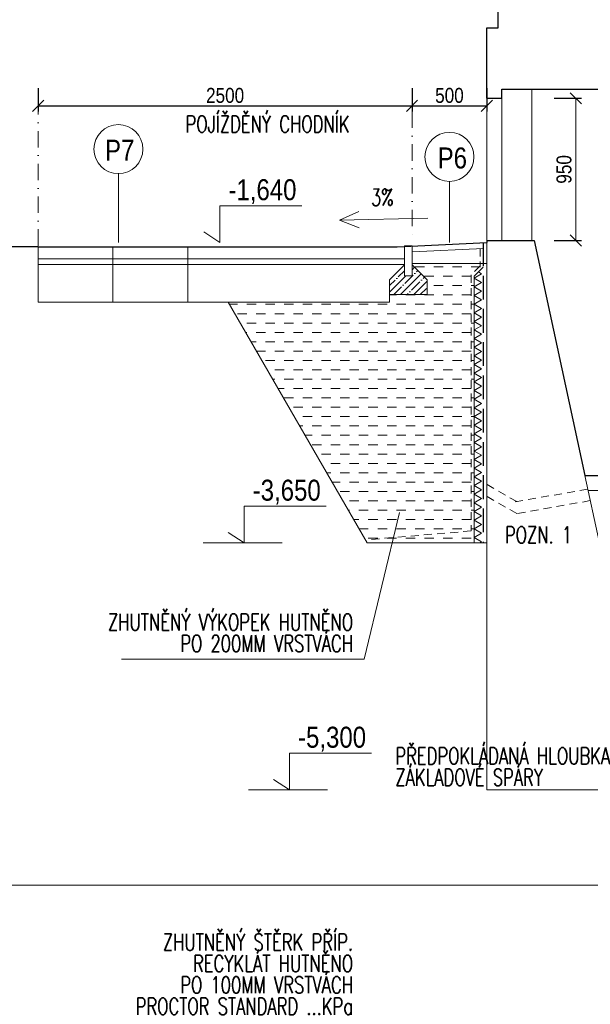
# Model space of a CAD drawing. Header units: millimetres. Extents: x -300958 to -108039, y 30118 to 292543.
# Tile 6 of 256: x -236331 to -232516, y 37637 to 44214. Entities that reach past the tile are written whole.
import ezdxf

# ---------------------------------------------------------------- set-up
doc = ezdxf.new("R2010")
doc.units = ezdxf.units.MM
doc.header["$MEASUREMENT"] = 0
for name, pattern in [('DGN Style 2', [879.857395, 527.914437, -351.942958]), ('DGN Style 3', [888.558256, 634.684469, -253.873788]), ('DGN Style 4', [1094.119168, 546.717885, -273.358943, 0.683397, -273.358943])]:
    doc.linetypes.add(name, pattern=pattern)
doc.layers.get('0').update_dxf_attribs({"lineweight": 13})
doc.layers.get('Defpoints').update_dxf_attribs({"color": 3, "lineweight": 13})
for name, color, linetype, lineweight in [('dims', 7, 'Continuous', 9), ('legenda', 7, 'Continuous', 13), ('Materiály', 1, 'Continuous', 13), ('navrh', 1, 'Continuous', 9), ('popis', 7, 'Continuous', 9), ('RAMECEK', 7, 'Continuous', 0), ('tenka', 7, 'Continuous', 13), ('výškové kóty', 7, 'Continuous', 13), ('walls', 7, 'Continuous', 13)]:
    doc.layers.add(name, color=color, linetype=linetype, lineweight=lineweight)
doc.styles.add('STYLE-0', font='ARIALN.TTF')
doc.styles.add('Style-Arial', font='arial.ttf')
doc.dimstyles.new('arch', dxfattribs={"dimscale": 50, "dimtxt": 2.5, "dimasz": 2.5, "dimexe": 1.25, "dimexo": 0.9, "dimtad": 1, "dimdec": 0, "dimtxsty": 'STYLE-0', "dimblk": 'ARCHTICK', "dimcen": 2.5, "dimadec": 0, "dimazin": 0, "dimtfac": 1, "dimtdec": 0, "dimtmove": 2, "dimatfit": 3, "dimldrblk": 'ARCHTICK', "dimfxl": 0, "dimarcsym": 0})

# ---------------------------------------------------------------- blocks, each defined once
blk = doc.blocks.new('_ArchTick')
at = {"color": 0, "linetype": 'ByBlock', "flags": 128}
blk.add_lwpolyline([(-0.5, -0.5), (0.5, 0.5)], dxfattribs=at)
blk = doc.blocks.new('*D824')
at = {"layer": 'Defpoints', "color": 0, "linetype": 'Continuous'}
for p in [(-232832.5, 43688.8), (-232833, 42738.8), (-232613, 42738.8)]:
    blk.add_point(p, dxfattribs=at)
at = {"layer": 'dims', "color": 0, "linetype": 'Continuous', "lineweight": -2}
for p, q in [((-232757.5, 43688.8), (-232575.5, 43688.8)), ((-232758, 42738.8), (-232575.5, 42738.8))]:
    blk.add_line(p, q, dxfattribs=at)
at = {"layer": 'dims', "linetype": 'Continuous', "lineweight": 0}
blk.add_line((-232613, 43688.8), (-232613, 42738.8), dxfattribs=at)
at = {"layer": 'dims', "linetype": 'Continuous', "lineweight": 0, "xscale": 75, "yscale": 75, "zscale": 75}
for p, rotation in [((-232613, 43688.8), 90), ((-232613, 42738.8), 270)]:
    blk.add_blockref('_ArchTick', p, dxfattribs=dict(at, rotation=rotation))
at = {"layer": 'dims', "color": 0, "linetype": 'Continuous', "insert": (-232691.3, 43213.8), "char_height": 100, "attachment_point": 5, "rotation": 90, "style": 'STYLE-0'}
blk.add_mtext('950', dxfattribs=at)
blk = doc.blocks.new('*D869')
at = {"layer": 'Defpoints', "color": 0, "linetype": 'Continuous'}
for p in [(-233707.6, 43831.4), (-233207.6, 43831.4), (-233207.6, 43637.7)]:
    blk.add_point(p, dxfattribs=at)
at = {"layer": 'dims', "color": 0, "linetype": 'Continuous', "lineweight": -2}
for p, q in [((-233707.6, 43756.4), (-233707.6, 43600.2)), ((-233207.6, 43756.4), (-233207.6, 43600.2)), ((-233707.6, 43637.7), (-233207.6, 43637.7))]:
    blk.add_line(p, q, dxfattribs=at)
at = {"layer": 'dims', "color": 0, "linetype": 'Continuous', "lineweight": -2, "xscale": 75, "yscale": 75, "zscale": 75, "rotation": 180}
blk.add_blockref('_ArchTick', (-233707.6, 43637.7), dxfattribs=at)
at = {"layer": 'dims', "color": 0, "linetype": 'Continuous', "lineweight": -2, "xscale": 75, "yscale": 75, "zscale": 75}
blk.add_blockref('_ArchTick', (-233207.6, 43637.7), dxfattribs=at)
at = {"layer": 'dims', "color": 0, "linetype": 'Continuous', "insert": (-233457.6, 43707.5), "char_height": 100, "attachment_point": 5, "style": 'STYLE-0'}
blk.add_mtext('500', dxfattribs=at)
blk = doc.blocks.new('*D870')
at = {"layer": 'Defpoints', "color": 0, "linetype": 'Continuous'}
for p in [(-236207.6, 43831.4), (-233707.6, 43831.4), (-233707.6, 43637.7)]:
    blk.add_point(p, dxfattribs=at)
at = {"layer": 'dims', "color": 0, "linetype": 'Continuous', "lineweight": -2}
for p, q in [((-236207.6, 43756.4), (-236207.6, 43600.2)), ((-233707.6, 43756.4), (-233707.6, 43600.2)), ((-236207.6, 43637.7), (-233707.6, 43637.7))]:
    blk.add_line(p, q, dxfattribs=at)
at = {"layer": 'dims', "color": 0, "linetype": 'Continuous', "lineweight": -2, "xscale": 75, "yscale": 75, "zscale": 75, "rotation": 180}
blk.add_blockref('_ArchTick', (-236207.6, 43637.7), dxfattribs=at)
at = {"layer": 'dims', "color": 0, "linetype": 'Continuous', "lineweight": -2, "xscale": 75, "yscale": 75, "zscale": 75}
blk.add_blockref('_ArchTick', (-233707.6, 43637.7), dxfattribs=at)
at = {"layer": 'dims', "color": 0, "linetype": 'Continuous', "insert": (-234957.6, 43707.5), "char_height": 100, "attachment_point": 5, "style": 'STYLE-0'}
blk.add_mtext('2500', dxfattribs=at)

msp = doc.modelspace()

# ---------------------------------------------------------------- hatches: boundary and pattern name
at = {"layer": 'Materiály', "linetype": 'Continuous'}
h = msp.add_hatch(dxfattribs=at)
h.set_pattern_fill('AR-SAND', color=256, scale=25, style=0)
h.set_pattern_definition([(37.5, (0, 0), (-1.574834, 48.170594), [0, -38, 0, -42.5, 0, -40.625]), (7.5, (0, 0), (44.244418, 70.553652), [0, -20.5, 0, -34.25, 0, -13.125]), (327.5, (-30.75, 0), (77.8535465, 0.141476), [0, -12.5, 0, -45, 0, -58.75]), (317.5, (-30.75, 0), (75.153165, 21.94189), [0, -6.25, 0, -29.5, 0, -33.75])])
h.paths.add_polyline_path([(-219232.6, 40918.8), (-222367.6, 40918.8), (-222367.6, 40798.8), (-219232.6, 40798.8)])
h.paths.add_polyline_path([(-222367.6, 40918.8), (-222542.6, 40918.8), (-222542.6, 40818.8), (-222898.7, 40818.8), (-222898.7, 40798.8), (-222367.6, 40798.8)])
h.paths.add_polyline_path([(-222898.7, 40818.8), (-226502.6, 40818.8), (-226502.6, 40718.8), (-223662.6, 40718.8), (-223662.6, 40798.8), (-222928.9, 40798.8)])
h.paths.add_polyline_path([(-222898.7, 40818.8), (-222928.9, 40798.8), (-222898.7, 40798.8)], flags=17)
h.paths.add_polyline_path([(-226502.6, 40818.8), (-229732.6, 40818.8), (-229732.6, 40718.8), (-226502.6, 40718.8)])
h.paths.add_polyline_path([(-229732.6, 40818.8), (-229982.6, 40818.8), (-229982.6, 40718.8), (-229732.6, 40718.8)])
h.paths.add_polyline_path([(-228618.5, 40586.4), (-228618.5, 40820.6), (-228466.4, 40820.6), (-228466.4, 40586.4)], flags=9)
h.paths.add_polyline_path([(-218115.5, 46156.5), (-218115.5, 46451.1), (-217963.3, 46451.1), (-217963.3, 46156.5)], flags=9)
h.paths.add_polyline_path([(-217865.5, 49448.5), (-217865.5, 49799.1), (-217713.3, 49799.1), (-217713.3, 49448.5)], flags=9)
h.paths.add_polyline_path([(-218115.5, 42671.5), (-218115.5, 42966.1), (-217963.3, 42966.1), (-217963.3, 42671.5)], flags=9)
h.paths.add_polyline_path([(-218115.5, 40575.3), (-218115.5, 40862.2), (-217963.3, 40862.2), (-217963.3, 40575.3)], flags=9)
h.paths.add_polyline_path([(-218136.8, 39800.3), (-218136.8, 40031.2), (-217984.6, 40031.2), (-217984.6, 39800.3)], flags=9)
h.paths.add_polyline_path([(-227176.8, 42400.8), (-227176.8, 42696.8), (-227024.7, 42696.8), (-227024.7, 42400.8)], flags=9)
h.paths.add_polyline_path([(-228618.5, 42400.8), (-228618.5, 42696.8), (-228466.4, 42696.8), (-228466.4, 42400.8)], flags=9)
h.paths.add_polyline_path([(-225570.1, 42355.8), (-225570.1, 42651.8), (-225418, 42651.8), (-225418, 42355.8)], flags=9)
h.paths.add_polyline_path([(-228618.5, 40138.1), (-228618.5, 40369), (-228466.4, 40369), (-228466.4, 40138.1)], flags=9)
h.paths.add_polyline_path([(-223678.5, 45816.5), (-223678.5, 46111.1), (-223526.3, 46111.1), (-223526.3, 45816.5)], flags=9)
h.paths.add_polyline_path([(-223678.5, 42455.8), (-223678.5, 42751.8), (-223526.3, 42751.8), (-223526.3, 42455.8)], flags=9)
h.paths.add_polyline_path([(-223678.5, 44036.7), (-223678.5, 44270.9), (-223526.3, 44270.9), (-223526.3, 44036.7)], flags=9)
h.paths.add_polyline_path([(-223678.5, 41315.7), (-223678.5, 41549.9), (-223526.3, 41549.9), (-223526.3, 41315.7)], flags=9)
h.paths.add_polyline_path([(-227074.3, 39380.3), (-227074.3, 39611.2), (-226922.2, 39611.2), (-226922.2, 39380.3)], flags=9)
h.paths.add_polyline_path([(-225483.3, 56100.3), (-224845.8, 56100.3), (-224845.8, 55862), (-225483.3, 55862)], flags=9)
h.paths.add_polyline_path([(-217799.5, 56100.3), (-217162, 56100.3), (-217162, 55862), (-217799.5, 55862)], flags=9)
h.paths.add_polyline_path([(-222994.5, 41275.8), (-222724.1, 41320.6), (-222749.2, 41471.7), (-223019.5, 41426.9)], flags=9)
h.paths.add_polyline_path([(-224212.8, 59339.5), (-222728.2, 59339.5), (-222728.2, 58991.3), (-224212.8, 58991.3)], flags=9)
h.paths.add_polyline_path([(-230100.7, 59346.6), (-228890.4, 59346.6), (-228890.3, 58998.4), (-230100.7, 58998.4)], flags=9)
h.paths.add_polyline_path([(-227728.3, 39096.1), (-227216.5, 39096.1), (-227216.5, 38857.8), (-227728.3, 38857.8)], flags=9)
h.paths.add_polyline_path([(-229521.5, 42668.8), (-228646.4, 42668.8), (-228646.4, 42177.8), (-229521.5, 42177.8)], flags=9)
h.paths.add_polyline_path([(-229322, 39948.7), (-228810.3, 39948.7), (-228810.3, 39710.5), (-229322, 39710.5)], flags=9)
h.paths.add_polyline_path([(-229285, 39872.4), (-227602.3, 39872.5), (-227602.3, 39524.3), (-229285, 39524.3)], flags=9)
h.paths.add_polyline_path([(-231871.2, 39605.7), (-230192.3, 39605.7), (-230192.3, 38829), (-231871.2, 38829)], flags=9)
h.paths.add_polyline_path([(-229212.6, 39430.4), (-228112.8, 39430.4), (-228112.8, 38939.4), (-229212.6, 38939.4)], flags=9)
h.paths.add_polyline_path([(-233846.9, 39398.6), (-232194.7, 39398.7), (-232194.7, 39050.5), (-233846.9, 39050.5)], flags=9)
h.paths.add_polyline_path([(-229098.4, 54999.1), (-228349.1, 54999.2), (-228349.1, 54793.9), (-229098.4, 54793.8)], flags=9)
h.paths.add_polyline_path([(-229098.4, 55194.7), (-228379.6, 55194.8), (-228379.6, 54989.5), (-229098.4, 54989.4)], flags=9)
h.paths.add_polyline_path([(-211403.8, 40426), (-207613.8, 40426), (-207613.8, 40280), (-211403.8, 40280)], flags=9)
h.paths.add_polyline_path([(-206340.2, 40408.8), (-205613.8, 40408.8), (-205613.8, 40276.4), (-206340.2, 40276.4)], flags=9)
h.paths.add_polyline_path([(-211944.7, 52318), (-208955.3, 52318), (-208955.3, 52112.7), (-211944.6, 52112.6)], flags=9)
h.paths.add_polyline_path([(-212402.3, 52316.9), (-212270.1, 52316.9), (-212270.1, 52111.6), (-212402.3, 52111.6)], flags=9)
h.paths.add_polyline_path([(-212399.3, 52662.7), (-210098.7, 52662.9), (-210098.7, 52433.7), (-212399.3, 52433.6)], flags=9)
h.paths.add_polyline_path([(-220630.7, 56606.8), (-220295.6, 56606.8), (-220295.6, 56393.9), (-220630.7, 56393.9)], flags=9)
h.paths.add_polyline_path([(-223459.2, 56606.8), (-223124.1, 56606.8), (-223124.1, 56393.9), (-223459.2, 56393.9)], flags=9)
h.paths.add_polyline_path([(-227896.5, 56606.8), (-227561.4, 56606.8), (-227561.4, 56393.9), (-227896.5, 56393.9)], flags=9)
h.paths.add_polyline_path([(-212960.2, 39626), (-207707.7, 39626), (-207707.7, 39449.1), (-212960.2, 39449.1)], flags=9)
h.paths.add_polyline_path([(-224446.6, 39806.1), (-223934.8, 39806.1), (-223934.8, 39567.8), (-224446.6, 39567.8)], flags=9)
h.paths.add_polyline_path([(-232371.6, 57607.3), (-232121.2, 57607.3), (-232121.2, 57392.4), (-232371.6, 57392.4)], flags=9)
h.paths.add_polyline_path([(-222875.9, 40785.2), (-222364.2, 40785.2), (-222364.2, 40546.9), (-222875.9, 40546.9)], flags=9)
h.paths.add_polyline_path([(-222765.6, 57706.6), (-222510.3, 57706.6), (-222510.3, 57493.7), (-222765.6, 57493.7)], flags=9)
h.paths.add_polyline_path([(-219976.4, 54526.6), (-219743.2, 54526.6), (-219743.2, 54316.1), (-219976.4, 54316.1)], flags=9)
h.paths.add_polyline_path([(-234807.9, 41176.1), (-234296.1, 41176.1), (-234296.1, 40937.8), (-234807.9, 40937.8)], flags=9)
h.paths.add_polyline_path([(-230316.5, 54706.6), (-230083.2, 54706.6), (-230083.2, 54496.1), (-230316.5, 54496.1)], flags=9)
h.paths.add_polyline_path([(-222765.6, 54656.6), (-222532.4, 54656.6), (-222532.4, 54446.1), (-222765.6, 54446.1)], flags=9)
h.paths.add_polyline_path([(-225469.3, 51678), (-224951.4, 50215.3), (-225305.9, 50089.8), (-225823.8, 51552.5)], flags=9)
h.paths.add_polyline_path([(-224953.9, 47502.8), (-223579.2, 46845.2), (-223741.5, 46506), (-225116.2, 47163.6)], flags=9)
h.paths.add_polyline_path([(-222744.2, 58941.1), (-222105.4, 58941.1), (-222105.4, 58702.8), (-222744.2, 58702.8)], flags=9)
h.paths.add_polyline_path([(-215943.5, 44706.8), (-214705.1, 44706.8), (-214705.1, 44492), (-215943.5, 44492)], flags=9)
h.paths.add_polyline_path([(-215922.4, 44486.1), (-215410.6, 44486.1), (-215410.6, 44247.8), (-215922.4, 44247.8)], flags=9)
h.paths.add_polyline_path([(-212583.5, 43296.6), (-206340.8, 43296.8), (-206340.8, 43091.4), (-212583.5, 43091.3)], flags=9)
h.paths.add_polyline_path([(-211884.3, 45150.9), (-210798.1, 45150.9), (-210798.1, 45035.8), (-211884.3, 45035.8)], flags=9)
h.paths.add_polyline_path([(-212583.9, 41696.2), (-208047.8, 41696.2), (-208047.8, 41490.9), (-212583.9, 41490.8)], flags=9)
h.paths.add_polyline_path([(-212583.9, 41890.3), (-205727.7, 41890.4), (-205727.7, 41685.1), (-212583.9, 41684.9)], flags=9)
h.paths.add_polyline_path([(-212583.5, 42083.9), (-206291.2, 42084.1), (-206291.2, 41878.7), (-212583.5, 41878.6)], flags=9)
h.paths.add_polyline_path([(-212583.5, 42298.8), (-205719.8, 42298.9), (-205719.8, 42093.6), (-212583.5, 42093.5)], flags=9)
h.paths.add_polyline_path([(-212583.5, 42498.8), (-206659.3, 42498.9), (-206659.3, 42293.6), (-212583.5, 42293.5)], flags=9)
h.paths.add_polyline_path([(-212583.5, 42698.8), (-205800.6, 42698.9), (-205800.6, 42493.6), (-212583.5, 42493.5)], flags=9)
h.paths.add_polyline_path([(-212583.5, 42898.8), (-205891.3, 42898.9), (-205891.3, 42693.6), (-212583.5, 42693.5)], flags=9)
h.paths.add_polyline_path([(-212583.5, 43098.8), (-205573.6, 43098.9), (-205573.6, 42893.6), (-212583.5, 42893.5)], flags=9)
h.paths.add_polyline_path([(-212573.1, 43911), (-210695.1, 43911.1), (-210695.1, 43682), (-212573.1, 43681.8)], flags=9)
h.paths.add_polyline_path([(-212583.5, 43499), (-205582.7, 43499.1), (-205582.7, 43293.8), (-212583.5, 43293.6)], flags=9)
h.paths.add_polyline_path([(-212583.5, 43699), (-205754.1, 43699.1), (-205754.1, 43493.8), (-212583.5, 43493.6)], flags=9)
h.paths.add_polyline_path([(-211884, 46664.7), (-211108, 46664.7), (-211108, 46549.6), (-211884, 46549.6)], flags=9)
h.paths.add_polyline_path([(-211884.1, 46291), (-211034.2, 46291), (-211034.2, 46158.3), (-211884.1, 46158.3)], flags=9)
h.paths.add_polyline_path([(-211884.3, 45632.8), (-209796.3, 45632.8), (-209796.3, 45335.4), (-211884.3, 45335.4)], flags=9)
h.paths.add_polyline_path([(-211884.2, 46006.5), (-210395.8, 46006.5), (-210395.8, 45729.8), (-211884.2, 45729.8)], flags=9)
h.paths.add_polyline_path([(-211884, 47038.4), (-210639, 47038.4), (-210639, 46905.7), (-211884, 46905.7)], flags=9)
h.paths.add_polyline_path([(-212528.4, 47501.1), (-210602.8, 47501.2), (-210602.8, 47272), (-212528.4, 47271.9)], flags=9)
h.paths.add_polyline_path([(-234504.8, 39526.1), (-233993, 39526.1), (-233993, 39287.8), (-234504.8, 39287.8)], flags=9)
h.paths.add_polyline_path([(-233114.3, 40874.9), (-232589.7, 40874.9), (-232589.7, 40669.5), (-233114.3, 40669.5)], flags=9)
h.paths.add_polyline_path([(-225389.8, 39975.2), (-224878.1, 39975.2), (-224878.1, 39736.9), (-225389.8, 39736.9)], flags=9)
h.paths.add_polyline_path([(-220079.8, 40765.2), (-219568, 40765.2), (-219568, 40526.9), (-220079.8, 40526.9)], flags=9)
h.paths.add_polyline_path([(-228214.4, 39945.2), (-227702.6, 39945.2), (-227702.6, 39706.9), (-228214.4, 39706.9)], flags=9)
h.paths.add_polyline_path([(-229353, 46153.4), (-229129.3, 46153.4), (-229129.3, 45948.1), (-229353, 45948.1)], flags=9)
h.paths.add_polyline_path([(-229101.5, 45719.1), (-226775, 45719), (-226775, 45513.7), (-229101.5, 45513.8)], flags=9)
h.paths.add_polyline_path([(-229112.9, 46370.7), (-226775, 46370.6), (-226775, 46165.3), (-229112.9, 46165.3)], flags=9)
h.paths.add_polyline_path([(-215953.6, 41926.8), (-214723.9, 41926.8), (-214723.9, 41712), (-215953.6, 41712)], flags=9)
h.paths.add_polyline_path([(-215963.8, 41706.1), (-215452, 41706.1), (-215452, 41467.8), (-215963.8, 41467.8)], flags=9)
h.paths.add_polyline_path([(-234012.5, 43127.9), (-233811.8, 43132.3), (-233807.3, 42927), (-234008, 42922.6)], flags=9)
h.paths.add_polyline_path([(-235655.8, 43597.5), (-234388.3, 43597.6), (-234388.3, 43392.2), (-235655.8, 43392.2)], flags=9)
h.paths.add_polyline_path([(-234259.8, 56606.8), (-233693.9, 56606.8), (-233693.9, 56358.2), (-234259.8, 56358.2)], flags=9)
h.paths.add_polyline_path([(-234259.8, 56386.1), (-233622.3, 56386.1), (-233622.3, 56147.8), (-234259.8, 56147.8)], flags=9)
h.paths.add_polyline_path([(-233571.2, 43395.1), (-233325, 43395.1), (-233325, 43182.1), (-233571.2, 43182.1)], flags=9)
h.paths.add_polyline_path([(-218007.4, 61282.7), (-217166.6, 61282.7), (-217166.6, 60934.5), (-218007.4, 60934.5)], flags=9)
h.paths.add_polyline_path([(-224774, 61282.7), (-223933.3, 61282.7), (-223933.3, 60934.5), (-224774, 60934.5)], flags=9)
h.paths.add_polyline_path([(-234075.4, 44078.9), (-233813.7, 44078.9), (-233813.7, 43873.6), (-234075.4, 43873.6)], flags=9)
h.paths.add_polyline_path([(-234075.4, 44296.1), (-233889.9, 44296.1), (-233889.9, 44090.7), (-234075.4, 44090.7)], flags=9)
h.paths.add_polyline_path([(-235655.8, 44078.9), (-234289.3, 44078.9), (-234289.3, 43873.6), (-235655.8, 43873.6)], flags=9)
h.paths.add_polyline_path([(-235655.8, 44296.1), (-234194, 44296.1), (-234194, 44090.8), (-235655.8, 44090.7)], flags=9)
h.paths.add_polyline_path([(-234075.4, 44513.3), (-233889.9, 44513.3), (-233889.9, 44307.9), (-234075.4, 44307.9)], flags=9)
h.paths.add_polyline_path([(-235655.8, 44513.3), (-234681.7, 44513.3), (-234681.7, 44308), (-235655.8, 44307.9)], flags=9)
h.paths.add_polyline_path([(-235785.4, 44866.2), (-235539.2, 44866.2), (-235539.2, 44656.2), (-235785.4, 44656.2)], flags=9)
h.paths.add_polyline_path([(-228354.8, 46805), (-226775, 46805), (-226775, 46599.7), (-228354.8, 46599.7)], flags=9)
h.paths.add_polyline_path([(-229240.8, 46805), (-229127.6, 46805), (-229127.6, 46599.7), (-229240.8, 46599.7)], flags=9)
h.paths.add_polyline_path([(-226873.1, 47320.6), (-226627.7, 47320.6), (-226627.7, 47110), (-226873.1, 47110)], flags=9)
h.paths.add_polyline_path([(-229278.9, 47022.2), (-229127.6, 47022.2), (-229127.6, 46816.8), (-229278.9, 46816.8)], flags=9)
h.paths.add_polyline_path([(-229379.6, 45936.2), (-229129.3, 45936.2), (-229129.3, 45730.9), (-229379.6, 45730.9)], flags=9)
h.paths.add_polyline_path([(-227878.6, 45936.3), (-226775, 45936.2), (-226775, 45730.9), (-227878.6, 45730.9)], flags=9)
h.paths.add_polyline_path([(-227124.3, 46153.4), (-226775, 46153.4), (-226775, 45948.1), (-227124.3, 45948.1)], flags=9)
h.paths.add_polyline_path([(-228236.7, 46587.8), (-226775, 46587.8), (-226775, 46382.5), (-228236.7, 46382.5)], flags=9)
h.paths.add_polyline_path([(-229036.1, 45501.9), (-226778.1, 45501.9), (-226778.1, 45296.6), (-229036.1, 45296.5)], flags=9)
h.paths.add_polyline_path([(-229017.4, 45284.7), (-226805.2, 45284.7), (-226805.2, 45079.4), (-229017.4, 45079.3)], flags=9)
h.paths.add_polyline_path([(-229377.9, 45284.7), (-229127.6, 45284.7), (-229127.6, 45079.3), (-229377.9, 45079.3)], flags=9)
h.paths.add_polyline_path([(-229377.9, 45501.9), (-229127.6, 45501.9), (-229127.6, 45296.5), (-229377.9, 45296.5)], flags=9)
h.paths.add_polyline_path([(-229236.9, 46587.8), (-229127.6, 46587.8), (-229127.6, 46382.5), (-229237, 46382.5)], flags=9)
h.paths.add_polyline_path([(-229240.8, 45719), (-229127.6, 45719), (-229127.6, 45513.7), (-229240.8, 45513.7)], flags=9)
h.paths.add_polyline_path([(-228709.1, 47022.2), (-226775, 47022.2), (-226775, 46816.8), (-228709.1, 46816.9)], flags=9)
h.paths.add_polyline_path([(-229377.9, 46370.6), (-229127.6, 46370.6), (-229127.6, 46165.3), (-229377.9, 46165.3)], flags=9)
h.paths.add_polyline_path([(-230281.6, 41946.8), (-230036.3, 41946.8), (-230036.3, 41736.3), (-230281.6, 41736.3)], flags=9)
h.paths.add_polyline_path([(-225071.7, 42046.8), (-224825.5, 42046.8), (-224825.5, 41833.9), (-225071.7, 41833.9)], flags=9)
h.paths.add_polyline_path([(-216440.4, 57388.8), (-215794, 57388.8), (-215794, 57183.5), (-216440.4, 57183.5)], flags=9)
h.paths.add_polyline_path([(-218704.2, 59776.1), (-218066.7, 59776.1), (-218066.7, 59537.8), (-218704.2, 59537.8)], flags=9)
h.paths.add_polyline_path([(-227540.8, 61663.4), (-226903.3, 61663.4), (-226903.3, 61425.1), (-227540.8, 61425.1)], flags=9)
h.paths.add_polyline_path([(-230082.8, 61183.8), (-229445.3, 61183.8), (-229445.3, 60945.5), (-230082.8, 60945.5)], flags=9)
h.paths.add_polyline_path([(-221795.9, 56100.3), (-221158.4, 56100.3), (-221158.4, 55862), (-221795.9, 55862)], flags=9)
h.paths.add_polyline_path([(-216092.7, 54751.1), (-214947.1, 54751.1), (-214947.1, 54545.8), (-216092.7, 54545.8)], flags=9)
h.paths.add_polyline_path([(-223347.4, 51527.2), (-222095.2, 50658.8), (-222309.5, 50349.8), (-223561.7, 51218.2)], flags=9)
h.paths.add_polyline_path([(-231266.1, 47456.3), (-229952, 46684.6), (-230142.4, 46360.4), (-231456.5, 47132)], flags=9)
h.paths.add_polyline_path([(-212960.2, 39860.2), (-207827.6, 39860.2), (-207827.6, 39683.2), (-212960.2, 39683.2)], flags=9)
h.paths.add_polyline_path([(-205897.1, 39234.1), (-205613.8, 39234.1), (-205613.8, 39120), (-205897.1, 39120)], flags=9)
h.paths.add_polyline_path([(-212951.3, 40126), (-209962.4, 40126), (-209962.4, 39979.7), (-212951.3, 39979.7)], flags=9)
h.paths.add_polyline_path([(-209332.7, 40726), (-205613.8, 40726), (-205613.8, 40579.7), (-209332.7, 40579.7)], flags=9)
h.paths.add_polyline_path([(-209715.7, 40926), (-205632.2, 40926), (-205632.2, 40779.7), (-209715.7, 40779.7)], flags=9)
h.paths.add_polyline_path([(-207451.3, 40126), (-207002.2, 40126), (-207002.2, 39993.3), (-207451.3, 39993.3)], flags=9)
h.paths.add_polyline_path([(-207451.3, 39251.3), (-206949, 39251.3), (-206949, 39118.6), (-207451.3, 39118.6)], flags=9)
h.paths.add_polyline_path([(-207451.3, 38951.3), (-206583.2, 38951.3), (-206583.2, 38818.6), (-207451.3, 38818.6)], flags=9)
h.paths.add_polyline_path([(-205802.5, 38934.6), (-205607.6, 38934.6), (-205607.6, 38782.4), (-205802.5, 38782.4)], flags=9)
h.paths.add_polyline_path([(-207451.3, 40408.8), (-207057.4, 40408.8), (-207057.4, 40295), (-207451.3, 40295)], flags=9)
h.paths.add_polyline_path([(-212951.3, 39251.3), (-212494.7, 39251.3), (-212494.7, 39118.6), (-212951.3, 39118.6)], flags=9)
h.paths.add_polyline_path([(-212951.3, 40408.8), (-212389.4, 40408.8), (-212389.4, 40293.7), (-212951.3, 40293.7)], flags=9)
h.paths.add_polyline_path([(-212951.3, 40908.8), (-212231.3, 40908.8), (-212231.3, 40793.7), (-212951.3, 40793.7)], flags=9)
h.paths.add_polyline_path([(-207083.8, 40111.1), (-205665.8, 40111.1), (-205665.8, 39742.6), (-207083.8, 39742.6)], flags=9)
h.paths.add_polyline_path([(-212963.9, 39061), (-210629.7, 39061), (-210629.7, 38839.8), (-212963.9, 38839.8)], flags=9)
h.paths.add_polyline_path([(-223048.5, 61571.2), (-222336.1, 61571.2), (-222336.1, 61324.9), (-223048.5, 61324.9)], flags=9)
h.paths.add_polyline_path([(-223048.5, 61350.4), (-222410.9, 61350.4), (-222410.9, 61112.1), (-223048.5, 61112.1)], flags=9)
h.paths.add_polyline_path([(-227733.4, 59870.8), (-227448.4, 60037.6), (-227344.7, 59860.4), (-227629.7, 59693.6)], flags=9)
h.paths.add_polyline_path([(-218637.6, 41946.8), (-218152.4, 41946.8), (-218152.4, 41736.3), (-218637.6, 41736.3)], flags=9)
h.paths.add_polyline_path([(-218722.8, 41726.1), (-218211, 41726.1), (-218211, 41487.8), (-218722.8, 41487.8)], flags=9)
h.paths.add_polyline_path([(-218637.6, 45046.8), (-218143.6, 45046.8), (-218143.6, 44836.3), (-218637.6, 44836.3)], flags=9)
h.paths.add_polyline_path([(-218722.8, 44826.1), (-218159.4, 44826.1), (-218159.4, 44587.8), (-218722.8, 44587.8)], flags=9)
h.paths.add_polyline_path([(-218722.8, 56296.1), (-218085.2, 56296.1), (-218085.2, 56057.8), (-218722.8, 56057.8)], flags=9)
h.paths.add_polyline_path([(-218722.8, 56516.8), (-218213.5, 56516.8), (-218213.5, 56306.8), (-218722.8, 56306.8)], flags=9)
h.paths.add_polyline_path([(-218722.8, 52906.8), (-218218.1, 52906.8), (-218218.1, 52693.9), (-218722.8, 52693.9)], flags=9)
h.paths.add_polyline_path([(-218637.6, 48916.8), (-218130.9, 48916.8), (-218130.9, 48706.3), (-218637.6, 48706.3)], flags=9)
h.paths.add_polyline_path([(-218722.8, 52686.1), (-218174.4, 52686.1), (-218174.4, 52447.8), (-218722.8, 52447.8)], flags=9)
h.paths.add_polyline_path([(-218722.8, 48696.1), (-218174.4, 48696.1), (-218174.4, 48457.8), (-218722.8, 48457.8)], flags=9)
h.paths.add_polyline_path([(-234970, 43183.1), (-234458.3, 43183.1), (-234458.3, 42944.8), (-234970, 42944.8)], flags=9)
h.paths.add_polyline_path([(-222692.2, 56296.1), (-222054.7, 56296.1), (-222054.7, 56057.8), (-222692.2, 56057.8)], flags=9)
h.paths.add_polyline_path([(-222692.2, 56516.8), (-222182.9, 56516.8), (-222182.9, 56306.8), (-222692.2, 56306.8)], flags=9)
h.paths.add_polyline_path([(-231290, 51524.2), (-229952, 50738.4), (-230142.4, 50414.2), (-231480.4, 51199.9)], flags=9)
h.paths.add_polyline_path([(-220079.8, 40126.1), (-219568, 40126.1), (-219568, 39887.8), (-220079.8, 39887.8)], flags=9)
h.paths.add_polyline_path([(-228354.7, 48516.1), (-227806.4, 48516.1), (-227806.4, 48277.8), (-228354.7, 48277.8)], flags=9)
h.paths.add_polyline_path([(-227012.9, 52486.1), (-226464.5, 52486.1), (-226464.5, 52247.8), (-227012.9, 52247.8)], flags=9)
h.paths.add_polyline_path([(-230335.5, 52956.8), (-230088.9, 52956.8), (-230088.9, 52743.9), (-230335.5, 52743.9)], flags=9)
h.paths.add_polyline_path([(-222783.5, 52913.4), (-222536.9, 52913.4), (-222536.9, 52700.5), (-222783.5, 52700.5)], flags=9)
h.paths.add_polyline_path([(-218820.6, 40626.1), (-218308.8, 40626.1), (-218308.8, 40387.8), (-218820.6, 40387.8)], flags=9)
h.paths.add_polyline_path([(-227728.3, 41946.8), (-227243.2, 41946.8), (-227243.2, 41736.3), (-227728.3, 41736.3)], flags=9)
h.paths.add_polyline_path([(-227728.3, 41726.1), (-227216.5, 41726.1), (-227216.5, 41487.8), (-227728.3, 41487.8)], flags=9)
h.paths.add_polyline_path([(-227728.3, 52866.8), (-227223.6, 52866.8), (-227223.6, 52653.9), (-227728.3, 52653.9)], flags=9)
h.paths.add_polyline_path([(-229001, 48916.8), (-228494.4, 48916.8), (-228494.4, 48706.3), (-229001, 48706.3)], flags=9)
h.paths.add_polyline_path([(-228329.7, 45046.8), (-227835.8, 45046.8), (-227835.8, 44836.3), (-228329.7, 44836.3)], flags=9)
h.paths.add_polyline_path([(-227728.3, 52646.1), (-227179.9, 52646.1), (-227179.9, 52407.8), (-227728.3, 52407.8)], flags=9)
h.paths.add_polyline_path([(-229001, 48696.1), (-228452.7, 48696.1), (-228452.7, 48457.8), (-229001, 48457.8)], flags=9)
h.paths.add_polyline_path([(-228329.7, 44826.1), (-227766.4, 44826.1), (-227766.4, 44587.8), (-228329.7, 44587.8)], flags=9)
h = msp.add_hatch(dxfattribs=at)
h.set_pattern_fill('DASH', color=256, scale=500, style=0)
h.paths.add_polyline_path([(-233292.6, 42500.8), (-233232.6, 42560.8), (-233232.6, 42585.8), (-233252.6, 42585.8), (-233252.6, 42585.8), (-233707.6, 42585.8), (-233707.6, 42577.2), (-233607.6, 42477.2), (-233607.6, 42377.2), (-233857.6, 42377.2), (-233857.6, 42327.5), (-234936.4, 42327.5), (-234007.6, 40718.8), (-233292.6, 40718.8)])
at = {"layer": 'Materiály', "linetype": 'Continuous', "lineweight": 0}
h = msp.add_hatch(dxfattribs=at)
h.set_pattern_fill('ANSI35', color=256, scale=250, style=0)
h.set_pattern_definition([(45, (-17480, -24602.4), (-44.194174, 44.194174), []), (45, (-17435.806, -24602.4), (-44.194174, 44.194174), [78.125, -15.625, 0, -15.625])])
h.paths.add_polyline_path([(-233757.6, 42502.2), (-233757.6, 42577.2), (-233857.6, 42477.2), (-233857.6, 42377.2), (-233607.6, 42377.2), (-233607.6, 42477.2), (-233707.6, 42577.2), (-233707.6, 42502.2)])

# ---------------------------------------------------------------- linework, layer by layer
at = {"layer": 'dims', "linetype": 'Continuous', "flags": 128}
msp.add_lwpolyline([(-233602.1, 42888.4), (-234192, 42875.6), (-234061.9, 42823.4), (-234192, 42875.6), (-234064.3, 42933.5)], dxfattribs=at)
at = {"layer": 'legenda', "linetype": 'Continuous', "lineweight": 0}
for p, q in [((-235671.3, 43185.6), (-235671.3, 42725.8)), ((-233457.4, 43133.6), (-233457.4, 42725.8))]:
    msp.add_line(p, q, dxfattribs=at)
for centre in [(-235671.3, 43349.4), (-233457.4, 43297.3)]:
    msp.add_circle(centre, 163.8, dxfattribs=at)
at = {"layer": 'Materiály', "linetype": 'DGN Style 3', "lineweight": 30, "ltscale": 0.25}
msp.add_line((-233232.6, 42725.8), (-233232.6, 40718.8), dxfattribs=at)
at = {"layer": 'Materiály', "linetype": 'Continuous'}
msp.add_line((-233232.6, 42560.8), (-233292.6, 42500.8), dxfattribs=at)
at = {"layer": 'Materiály', "linetype": 'Continuous', "flags": 128}
for points in [[(-233292.6, 42083.4), (-233242.6, 42112.3), (-233292.6, 42141.1), (-233242.6, 42170), (-233292.6, 42198.9), (-233242.6, 42227.7), (-233292.6, 42256.6), (-233242.6, 42285.5), (-233292.6, 42314.3), (-233242.6, 42343.2), (-233292.6, 42372.1), (-233242.6, 42400.9), (-233292.6, 42429.8), (-233242.6, 42458.7), (-233292.6, 42487.5), (-233242.6, 42516.4), (-233264.4, 42529)], [(-233292.6, 41563.8), (-233242.6, 41592.6), (-233292.6, 41621.5), (-233242.6, 41650.4), (-233292.6, 41679.2), (-233242.6, 41708.1), (-233292.6, 41737), (-233242.6, 41765.8), (-233292.6, 41794.7), (-233242.6, 41823.6), (-233292.6, 41852.4), (-233242.6, 41881.3), (-233292.6, 41910.2), (-233242.6, 41939.1), (-233292.6, 41967.9), (-233242.6, 41996.8), (-233292.6, 42025.7), (-233242.6, 42054.5), (-233292.6, 42083.4), (-233292.6, 42083.4)], [(-233292.6, 41044.2), (-233242.6, 41073), (-233292.6, 41101.9), (-233242.6, 41130.8), (-233292.6, 41159.6), (-233242.6, 41188.5), (-233292.6, 41217.4), (-233242.6, 41246.2), (-233292.6, 41275.1), (-233242.6, 41304), (-233292.6, 41332.8), (-233242.6, 41361.7), (-233292.6, 41390.6), (-233242.6, 41419.4), (-233292.6, 41448.3), (-233242.6, 41477.2), (-233292.6, 41506), (-233242.6, 41534.9), (-233292.6, 41563.8), (-233292.6, 41563.8)], [(-233292.6, 41044.2), (-233242.6, 41015.3), (-233292.6, 40986.4), (-233242.6, 40957.6), (-233292.6, 40928.7), (-233242.6, 40899.8), (-233292.6, 40871), (-233242.6, 40842.1), (-233292.6, 40813.2), (-233242.6, 40784.4), (-233292.6, 40755.5), (-233242.6, 40726.6), (-233256.2, 40718.8)]]:
    msp.add_lwpolyline(points, dxfattribs=at)
at = {"layer": 'navrh', "linetype": 'DGN Style 4', "ltscale": 0.2}
for p, q in [((-236207.6, 43688.8), (-236207.6, 42697.5)), ((-233707.6, 43600.2), (-233707.6, 42725.8))]:
    msp.add_line(p, q, dxfattribs=at)
at = {"layer": 'navrh', "linetype": 'Continuous'}
for p, q in [((-233207.6, 43688.8), (-233207.6, 42738.8)), ((-233107.6, 43688.8), (-233107.6, 42738.8)), ((-236207.6, 42327.5), (-236207.6, 42697.5)), ((-235707.6, 42327.5), (-235707.6, 42697.5)), ((-235207.6, 42327.5), (-235207.6, 42697.5)), ((-233230.7, 42684.6), (-233705.2, 42662.3)), ((-233757.6, 42617.5), (-236207.6, 42617.5)), ((-233757.6, 42577.5), (-236207.6, 42577.5)), ((-233857.6, 42477.2), (-233757.6, 42577.2)), ((-233252.6, 42585.8), (-233707.6, 42585.8)), ((-233707.6, 42577.2), (-233607.6, 42477.2)), ((-233692.6, 42585.8), (-233207.6, 42585.8)), ((-233292.6, 42500.8), (-233292.6, 40718.8)), ((-233857.6, 42327.5), (-233857.6, 42477.2)), ((-233607.6, 42477.2), (-233607.6, 42377.2)), ((-233607.6, 42377.2), (-233857.6, 42377.2)), ((-233857.6, 42327.5), (-236207.6, 42327.5)), ((-234007.6, 40718.8), (-234936.4, 42327.5)), ((-228122.6, 41068.8), (-232530.8, 41068.8)), ((-233207.6, 40718.8), (-234007.6, 40718.8))]:
    msp.add_line(p, q, dxfattribs=at)
at = {"layer": 'navrh', "linetype": 'Continuous', "lineweight": 30}
for p, q in [((-236207.6, 42697.5), (-233807.6, 42697.5)), ((-233807.6, 42697.5), (-233207.6, 42725.8)), ((-232552.3, 41168.8), (-228122.6, 41168.8))]:
    msp.add_line(p, q, dxfattribs=at)
at = {"layer": 'navrh', "linetype": 'DGN Style 2', "lineweight": 0, "ltscale": 0.1}
for p, q in [((-233252.6, 42685.8), (-233252.6, 42569.1)), ((-233252.6, 42569.1), (-233312.6, 42509.1)), ((-233312.6, 42509.1), (-233312.6, 40798.8)), ((-233007.6, 40994.7), (-233207.6, 41110.2)), ((-232532.9, 41078.4), (-233030.8, 40990.6)), ((-233007.6, 40914.7), (-233207.6, 41030.2)), ((-232516.3, 41001.3), (-233030.8, 40910.6)), ((-233312.6, 40798.8), (-234007.6, 40740.4))]:
    msp.add_line(p, q, dxfattribs=at)
at = {"layer": 'navrh', "linetype": 'Continuous', "flags": 128}
msp.add_lwpolyline([(-233757.6, 42702.2), (-233707.6, 42702.2), (-233707.6, 42502.2), (-233757.6, 42502.2), (-233757.6, 42702.2)], dxfattribs=at)
at = {"layer": 'RAMECEK', "linetype": 'Continuous', "lineweight": 0, "flags": 128}
msp.add_lwpolyline([(-236732.6, 38432.5), (-205232.6, 38432.5), (-205232.6, 63182.5), (-236732.6, 63182.5)], close=True, dxfattribs=at)
at = {"layer": 'tenka', "linetype": 'Continuous'}
for p, q in [((-232907.6, 42738.8), (-232907.6, 43748.8)), ((-233207.6, 42725.8), (-233207.6, 39068.8)), ((-232457.6, 40728.8), (-232552.3, 41168.8)), ((-232307.6, 39068.8), (-233207.6, 39068.8))]:
    msp.add_line(p, q, dxfattribs=at)
at = {"layer": 'tenka', "linetype": 'Continuous', "flags": 128}
msp.add_lwpolyline([(-233792.3, 40922.4), (-234028.5, 39941.5), (-235649.5, 39941.5)], dxfattribs=at)
at = {"layer": 'výškové kóty', "linetype": 'DGN Style 2', "lineweight": 0}
for p, q in [((-235105, 40718.8), (-234556.3, 40718.8)), ((-234801.9, 39068.8), (-234253.2, 39068.8))]:
    msp.add_line(p, q, dxfattribs=at)
at = {"layer": 'výškové kóty', "linetype": 'Continuous', "lineweight": 0, "flags": 128}
for points in [[(-234444.1, 42971.2), (-234992.8, 42971.2), (-234992.8, 42725.8), (-235099.2, 42796.2)], [(-234281.9, 40964.2), (-234830.6, 40964.2), (-234830.6, 40718.8), (-234937.1, 40789.2)], [(-233978.8, 39314.2), (-234527.5, 39314.2), (-234527.5, 39068.8), (-234634, 39139.2)]]:
    msp.add_lwpolyline(points, dxfattribs=at)
at = {"layer": 'walls', "linetype": 'Continuous', "lineweight": 30}
for p, q in [((-233132.6, 44158.8), (-233132.6, 45218.8)), ((-233207.6, 44158.8), (-233132.6, 44158.8)), ((-233207.6, 43688.8), (-233207.6, 44158.8)), ((-233107.6, 43688.8), (-233107.6, 43748.8)), ((-233107.6, 43748.8), (-232457.6, 43748.8)), ((-233207.6, 43688.8), (-233107.6, 43688.8)), ((-236207.6, 42697.5), (-236732.6, 42697.5)), ((-233207.6, 42738.8), (-233207.6, 42725.8)), ((-233207.6, 42738.8), (-232890.4, 42738.8)), ((-232890.4, 42738.8), (-232552.3, 41168.8))]:
    msp.add_line(p, q, dxfattribs=at)

# ---------------------------------------------------------------- texts
at = {"layer": 'dims', "linetype": 'Continuous', "insert": (-233982.3, 43025.9), "char_height": 112, "attachment_point": 4, "rotation": 1.24389, "line_spacing_factor": 0.765173, "style": 'Style-Arial'}
msp.add_mtext('{\\Fromans|c238;\\W0.71429;3%}', dxfattribs=at)
at = {"layer": 'legenda', "linetype": 'Continuous', "lineweight": 0, "insert": (-235222.2, 43516.6), "char_height": 112, "attachment_point": 4, "rotation": 0.00116, "line_spacing_factor": 0.765173, "style": 'Style-Arial'}
msp.add_mtext('{\\Fromans|c238;\\W0.71429;POJÍŽDĚNÝ CHODNÍK}', dxfattribs=at)
at = {"layer": 'legenda', "linetype": 'Continuous', "lineweight": 0, "char_height": 140, "style": 'STYLE-0'}
for s, insert, width, attachment_point in [('P7', (-235662.3, 43412.2), 226.665, 2), ('P6', (-233536.2, 43360.1), 1046.843, 1)]:
    msp.add_mtext(s, dxfattribs=dict(at, insert=insert, width=width, attachment_point=attachment_point))
at = {"layer": 'popis', "linetype": 'Continuous', "char_height": 112, "line_spacing_factor": 0.765173, "style": 'Style-Arial'}
for s, insert, attachment_point, rotation in [('{\\Fromans|c238;\\W0.71429;POZN. 1}', (-233086.3, 40772.2), 4, 0.00116), ('\\A1;{\\Fromans|c238;\\W0.7143; \\PZHUTNĚNÝ VÝKOPEK HUTNĚNO \\PPO 200MM VRSTVÁCH}', (-234101.8, 40189.7), 6, 359.99884), ('{\\Fromans|c238;\\W0.71429;PŘEDPOKLÁDANÁ HLOUBKA\\PZÁKLADOVÉ SPÁRY}', (-233818.9, 39224.5), 4, 0.00116), ('\\A1;{\\Fromans|c238;\\W0.7143; \\PZHUTNĚNÝ ŠTĚRK PŘÍP. \\PRECYKLÁT HUTNĚNO \\PPO 100MM VRSTVÁCH\\PPROCTOR STANDARD ...KPa}', (-234101.8, 37909.3), 6, 359.99884)]:
    msp.add_mtext(s, dxfattribs=dict(at, insert=insert, attachment_point=attachment_point, rotation=rotation))
at = {"layer": 'výškové kóty', "linetype": 'Continuous', "lineweight": 0, "char_height": 140, "width": 1046.843, "attachment_point": 1, "style": 'STYLE-0'}
for s, insert in [('-1,640', (-234935, 43148.1)), ('-3,650', (-234772.9, 41141.1)), ('-5,300', (-234469.8, 39491.1))]:
    msp.add_mtext(s, dxfattribs=dict(at, insert=insert))

# ---------------------------------------------------------------- dimensions: what is measured, and where the dimension line sits
at = {"layer": 'dims', "linetype": 'Continuous'}
for base, p1, p2, picture, middle in [((-233707.6, 43637.7), (-236207.6, 43831.4), (-233707.6, 43831.4), '*D870', (-234957.6, 43707.5)), ((-233207.6, 43637.7), (-233707.6, 43831.4), (-233207.6, 43831.4), '*D869', (-233457.6, 43707.5))]:
    dim = msp.add_linear_dim(base=base, p1=p1, p2=p2, dimstyle='arch', override={"dimtxt": 2, "dimasz": 1.5, "dimexe": 0.75, "dimexo": 1.5, "dimgap": 0.375, "dimcen": 0.05}, dxfattribs=at)
    dim.commit()
    dim.dimension.update_dxf_attribs({"geometry": picture, "text_midpoint": middle})
dim = msp.add_linear_dim(base=(-232613, 42738.8), p1=(-232832.5, 43688.8), p2=(-232833, 42738.8), angle=90, dimstyle='arch', override={"dimtxt": 2, "dimasz": 1.5, "dimexe": 0.75, "dimexo": 1.5, "dimgap": 0.375, "dimcen": 0.05, "dimclrd": 256, "dimlwd": 0}, dxfattribs=at)
dim.commit()
dim.dimension.update_dxf_attribs({"geometry": '*D824', "text_midpoint": (-232691.3, 43213.8), "dimtype": 160})

doc.saveas('drawing.dxf')
